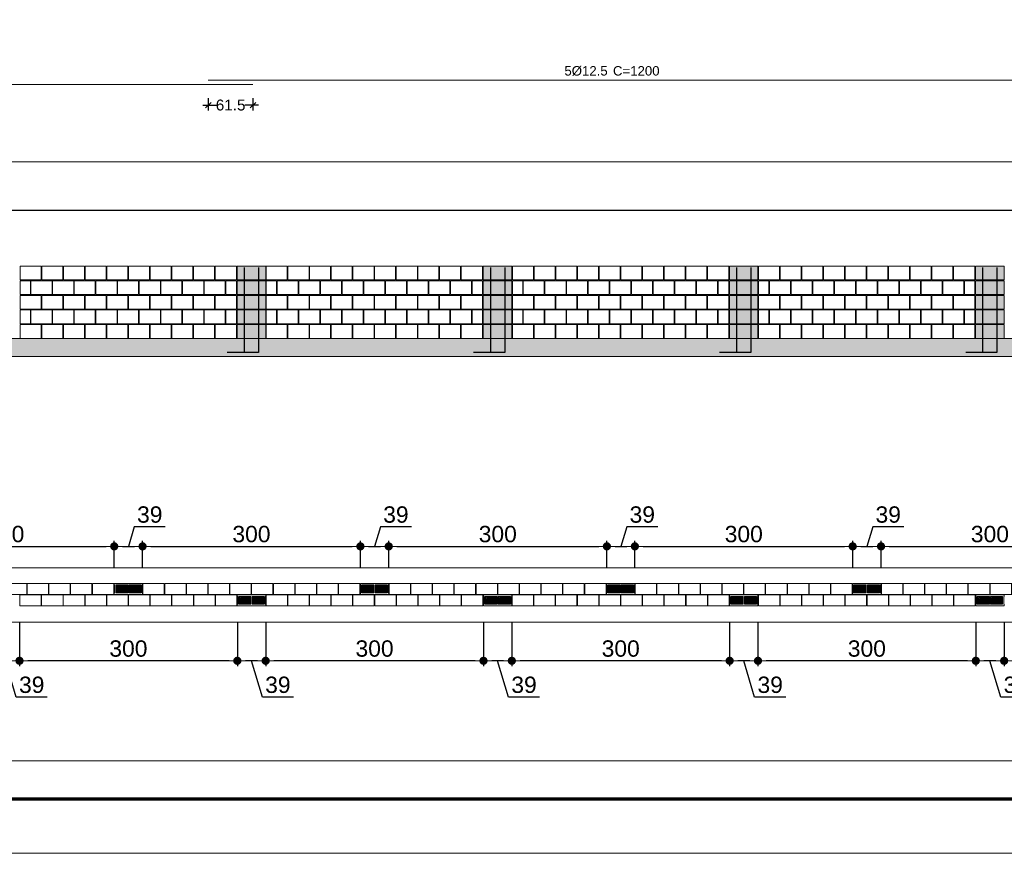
# Model space of a CAD drawing. Header units: millimetres. Extents: x 83 to 471, y -739 to 93.
# Tile 8 of 185: x 155 to 173, y -734 to -718. Entities that reach past the tile are written whole.
import ezdxf
from ezdxf.enums import TextEntityAlignment as Align

# ---------------------------------------------------------------- set-up
doc = ezdxf.new("R2010")
doc.units = ezdxf.units.MM
for name, color, linetype, lineweight in [('.', 7, 'Continuous', 5), ('__MAGNUS.Cota', 30, 'Continuous', 9), ('__MAGNUS.Margem', 7, 'Continuous', 70), ('__MAGNUS.Selo', 7, 'Continuous', 30), ('ALVEOLOS', 7, 'Continuous', 9), ('ARM_LONGITUDINAL_Ø12_5', 7, 'Continuous', 9), ('COTAS', 250, 'Continuous', 5), ('ELE_COT_COT_ARM', 7, 'Continuous', 9), ('ELE_COT_COT_EST', 7, 'Continuous', 9), ('MEIA_PECA', 7, 'Continuous', 0), ('PECA_COMPLETA', 7, 'Continuous', 0), ('PECA_DE_PREENCHIMENTO', 7, 'Continuous', 0), ('POR_ARM_LONG_ARM_TEXTOS', 7, 'Continuous', 9), ('POR_ARM_LONG_TXT_COMP', 7, 'Continuous', 9), ('PREEN_ALVEOLOS', 7, 'Continuous', 9), ('ROTULOS_VERTICAIS', 7, 'Continuous', 9), ('VIG_FACES', 186, 'Continuous', 9)]:
    doc.layers.add(name, color=color, linetype=linetype, lineweight=lineweight)
doc.styles.add('Arial', font='arial.ttf')
doc.styles.add('Arial Narrow', font='ARIALN.TTF')
doc.dimstyles.new('Copy of UM_75.000000', dxfattribs={"dimtxt": 0.3, "dimasz": 0.15, "dimexe": 0.1, "dimexo": 0.3, "dimgap": 0.07, "dimtad": 1, "dimdec": 0, "dimlfac": 75, "dimzin": 0, "dimdsep": 46, "dimtxsty": 'Arial', "dimblk": 'DOT', "dimcen": 0.09, "dimdle": 0.1, "dimclrd": 30, "dimclre": 30, "dimclrt": 7, "dimadec": 1, "dimazin": 2, "dimtfac": 1, "dimtdec": 0, "dimtofl": 0, "dimtmove": 0, "dimatfit": 3, "dimldrblk": 'DOT', "dimfxl": 1, "dimtolj": 1, "dimarcsym": 0})
doc.dimstyles.new('cype_oblique', dxfattribs={"dimtxt": 0.2, "dimasz": 0.1, "dimexe": 0.1, "dimexo": 0.1, "dimgap": 0, "dimtad": 0, "dimdec": 0, "dimlfac": 30, "dimzin": 0, "dimdsep": 46, "dimtxsty": 'Arial', "dimblk1": 'OBLIQUE', "dimblk2": 'OBLIQUE', "dimsah": 1, "dimcen": 0.09, "dimdle": 0.1, "dimadec": 0, "dimazin": 0, "dimtfac": 1, "dimtdec": 0, "dimtofl": 0, "dimtmove": 2, "dimatfit": 3, "dimfxl": 1, "dimtolj": 1, "dimtzin": 0, "dimarcsym": 0})

# ---------------------------------------------------------------- blocks, each defined once
blk = doc.blocks.new('*U1867')
at = {"layer": '__MAGNUS.Margem', "linetype": 'Continuous'}
blk.add_line((-980.92, -2.28), (173.08, -2.28), dxfattribs=at)
at = {"layer": '__MAGNUS.Margem', "lineweight": 9}
blk.add_line((-1005.92, -12.28), (183.08, -12.28), dxfattribs=at)
at = {"layer": '__MAGNUS.Selo', "style": 'Arial Narrow', "width": 1}
for tag, height, p in [('PROPRIETÁRIO', 3.4, (17.21, 48.91)), ('EDIFICAÇÃORESIDENCIAL', 3.4, (17.21, 40.61)), ('ESTRUTURAL', 3.4, (17.8, 20.69)), ('ANTEPROJETO', 2.43, (111.69, 13.5)), ('ARQ01/01', 5.5, (139.44, 9.5)), ('INDICADA', 2.43, (111.53, 8))]:
    blk.add_attdef(tag, text='', height=height, dxfattribs=at).set_placement(p, align=Align.MIDDLE_LEFT)
at = {"layer": '__MAGNUS.Selo', "lineweight": 30, "flags": 104}
for tag, p in [('ENDEREÇODAOBRA', (17.21, 33.54)), ('ENDEREÇODAOBRA', (17.21, 27.87)), ('TÍTULO', (17.21, 10.8))]:
    blk.add_attdef(tag, text='', height=3.4, dxfattribs=at).set_placement(p, align=Align.MIDDLE_LEFT)
blk = doc.blocks.new('blocoss50')
at = {"layer": 'MEIA_PECA'}
for points in [[(-0.467, -0.268), (-0.467, -0.521), (-0.274, -0.521), (-0.274, -0.268), (-0.467, -0.268)], [(-0.467, -0.804), (-0.467, -1.057), (-0.274, -1.057), (-0.274, -0.804), (-0.467, -0.804)]]:
    blk.add_lwpolyline(points, close=True, dxfattribs=at)
at = {"layer": 'PECA_COMPLETA'}
for points in [[(-4.243, 0), (-4.243, -0.253), (-3.857, -0.253), (-3.857, 0), (-4.243, 0)], [(-3.846, 0), (-3.846, -0.253), (-3.459, -0.253), (-3.459, 0), (-3.846, 0)], [(-3.448, 0), (-3.448, -0.253), (-3.062, -0.253), (-3.062, 0), (-3.448, 0)], [(-3.051, 0), (-3.051, -0.253), (-2.664, -0.253), (-2.664, 0), (-3.051, 0)], [(-2.653, 0), (-2.653, -0.253), (-2.266, -0.253), (-2.266, 0), (-2.653, 0)], [(-2.256, 0), (-2.256, -0.253), (-1.869, -0.253), (-1.869, 0), (-2.256, 0)], [(-1.858, 0), (-1.858, -0.253), (-1.471, -0.253), (-1.471, 0), (-1.858, 0)], [(-1.461, 0), (-1.461, -0.253), (-1.074, -0.253), (-1.074, 0), (-1.461, 0)], [(-1.063, 0), (-1.063, -0.253), (-0.676, -0.253), (-0.676, 0), (-1.063, 0)], [(-0.666, 0), (-0.666, -0.253), (-0.274, -0.253), (-0.274, 0), (-0.666, 0)], [(-4.243, -0.268), (-4.243, -0.521), (-4.055, -0.521), (-4.055, -0.268)], [(-4.044, -0.268), (-4.044, -0.521), (-3.658, -0.521), (-3.658, -0.268), (-4.044, -0.268)], [(-3.647, -0.268), (-3.647, -0.521), (-3.26, -0.521), (-3.26, -0.268), (-3.647, -0.268)], [(-3.249, -0.268), (-3.249, -0.521), (-2.863, -0.521), (-2.863, -0.268), (-3.249, -0.268)], [(-2.852, -0.268), (-2.852, -0.521), (-2.465, -0.521), (-2.465, -0.268), (-2.852, -0.268)], [(-2.454, -0.268), (-2.454, -0.521), (-2.068, -0.521), (-2.068, -0.268), (-2.454, -0.268)], [(-2.057, -0.268), (-2.057, -0.521), (-1.67, -0.521), (-1.67, -0.268), (-2.057, -0.268)], [(-1.659, -0.268), (-1.659, -0.521), (-1.273, -0.521), (-1.273, -0.268), (-1.659, -0.268)], [(-1.262, -0.268), (-1.262, -0.521), (-0.875, -0.521), (-0.875, -0.268), (-1.262, -0.268)], [(-0.864, -0.268), (-0.864, -0.521), (-0.478, -0.521), (-0.478, -0.268), (-0.864, -0.268)], [(-4.243, -0.536), (-4.243, -0.789), (-3.857, -0.789), (-3.857, -0.536), (-4.243, -0.536)], [(-3.846, -0.536), (-3.846, -0.789), (-3.459, -0.789), (-3.459, -0.536), (-3.846, -0.536)], [(-3.448, -0.536), (-3.448, -0.789), (-3.062, -0.789), (-3.062, -0.536), (-3.448, -0.536)], [(-3.051, -0.536), (-3.051, -0.789), (-2.664, -0.789), (-2.664, -0.536), (-3.051, -0.536)], [(-2.653, -0.536), (-2.653, -0.789), (-2.266, -0.789), (-2.266, -0.536), (-2.653, -0.536)], [(-2.256, -0.536), (-2.256, -0.789), (-1.869, -0.789), (-1.869, -0.536), (-2.256, -0.536)], [(-1.858, -0.536), (-1.858, -0.789), (-1.471, -0.789), (-1.471, -0.536), (-1.858, -0.536)], [(-1.461, -0.536), (-1.461, -0.789), (-1.074, -0.789), (-1.074, -0.536), (-1.461, -0.536)], [(-1.063, -0.536), (-1.063, -0.789), (-0.676, -0.789), (-0.676, -0.536), (-1.063, -0.536)], [(-0.666, -0.536), (-0.666, -0.789), (-0.274, -0.789), (-0.274, -0.536), (-0.666, -0.536)], [(-4.243, -0.804), (-4.243, -1.057), (-4.055, -1.057), (-4.055, -0.804)], [(-4.044, -0.804), (-4.044, -1.057), (-3.658, -1.057), (-3.658, -0.804), (-4.044, -0.804)], [(-3.647, -0.804), (-3.647, -1.057), (-3.26, -1.057), (-3.26, -0.804), (-3.647, -0.804)], [(-3.249, -0.804), (-3.249, -1.057), (-2.863, -1.057), (-2.863, -0.804), (-3.249, -0.804)], [(-2.852, -0.804), (-2.852, -1.057), (-2.465, -1.057), (-2.465, -0.804), (-2.852, -0.804)], [(-2.454, -0.804), (-2.454, -1.057), (-2.068, -1.057), (-2.068, -0.804), (-2.454, -0.804)], [(-2.057, -0.804), (-2.057, -1.057), (-1.67, -1.057), (-1.67, -0.804), (-2.057, -0.804)], [(-1.659, -0.804), (-1.659, -1.057), (-1.273, -1.057), (-1.273, -0.804), (-1.659, -0.804)], [(-1.262, -0.804), (-1.262, -1.057), (-0.875, -1.057), (-0.875, -0.804), (-1.262, -0.804)], [(-0.864, -0.804), (-0.864, -1.057), (-0.478, -1.057), (-0.478, -0.804), (-0.864, -0.804)], [(-4.243, -1.072), (-4.243, -1.325), (-3.857, -1.325), (-3.857, -1.072), (-4.243, -1.072)], [(-3.846, -1.072), (-3.846, -1.325), (-3.459, -1.325), (-3.459, -1.072), (-3.846, -1.072)], [(-3.448, -1.072), (-3.448, -1.325), (-3.062, -1.325), (-3.062, -1.072), (-3.448, -1.072)], [(-3.051, -1.072), (-3.051, -1.325), (-2.664, -1.325), (-2.664, -1.072), (-3.051, -1.072)], [(-2.653, -1.072), (-2.653, -1.325), (-2.266, -1.325), (-2.266, -1.072), (-2.653, -1.072)], [(-2.256, -1.072), (-2.256, -1.325), (-1.869, -1.325), (-1.869, -1.072), (-2.256, -1.072)], [(-1.858, -1.072), (-1.858, -1.325), (-1.471, -1.325), (-1.471, -1.072), (-1.858, -1.072)], [(-1.461, -1.072), (-1.461, -1.325), (-1.074, -1.325), (-1.074, -1.072), (-1.461, -1.072)], [(-1.063, -1.072), (-1.063, -1.325), (-0.676, -1.325), (-0.676, -1.072), (-1.063, -1.072)], [(-0.666, -1.072), (-0.666, -1.325), (-0.274, -1.325), (-0.274, -1.072), (-0.666, -1.072)]]:
    blk.add_lwpolyline(points, close=True, dxfattribs=at)
blk = doc.blocks.new('prumada')
at = {"layer": '.'}
h = blk.add_hatch(dxfattribs=at)
h.set_pattern_fill('ANSI31', color=256)
h.paths.add_polyline_path([(-0.525, 0.789), (-0.525, 0.536), (0, 0.536), (0, 0.789), (-0.525, 0.789), (-0.525, 0.789)])
h.paths.add_polyline_path([(-0.525, 1.057), (-0.525, 0.804), (0, 0.804), (0, 1.057), (-0.525, 1.057), (-0.525, 1.057)])
h.paths.add_polyline_path([(-0.525, 0.521), (-0.525, 0.268), (0, 0.268), (0, 0.521), (-0.525, 0.521), (-0.525, 0.521)])
h.paths.add_polyline_path([(-0.525, 0.253), (-0.525, 0), (0, 0), (0, 0.253), (-0.525, 0.253), (-0.525, 0.253)])
h.paths.add_polyline_path([(-0.525, 1.325), (-0.525, 1.072), (0, 1.072), (0, 1.325), (-0.525, 1.325), (-0.525, 1.325)])
h = blk.add_hatch(color=254, dxfattribs=at)
h.dxf.hatch_style = 1
h.paths.add_polyline_path([(-0.525, 0.789), (-0.525, 0.536), (0, 0.536), (0, 0.789), (-0.525, 0.789), (-0.525, 0.789)])
h.paths.add_polyline_path([(-0.525, 1.057), (-0.525, 0.804), (0, 0.804), (0, 1.057), (-0.525, 1.057), (-0.525, 1.057)])
h.paths.add_polyline_path([(-0.525, 0.521), (-0.525, 0.268), (0, 0.268), (0, 0.521), (-0.525, 0.521), (-0.525, 0.521)])
h.paths.add_polyline_path([(-0.525, 0.253), (-0.525, 0), (0, 0), (0, 0.253), (-0.525, 0.253), (-0.525, 0.253)])
h.paths.add_polyline_path([(-0.525, 1.325), (-0.525, 1.072), (0, 1.072), (0, 1.325), (-0.525, 1.325), (-0.525, 1.325)])
for points in [[(-0.394, 1.3), (-0.394, -0.26), (-0.705, -0.26)], [(-0.131, 1.3), (-0.131, -0.26), (-0.442, -0.26)]]:
    blk.add_lwpolyline(points)
at = {"layer": 'PECA_COMPLETA'}
for points in [[(-0.525, 1.325), (-0.525, 1.072), (0, 1.072), (0, 1.325), (-0.525, 1.325)], [(-0.525, 1.057), (-0.525, 0.804), (0, 0.804), (0, 1.057), (-0.525, 1.057)], [(-0.525, 0.789), (-0.525, 0.536), (0, 0.536), (0, 0.789), (-0.525, 0.789)], [(-0.525, 0.521), (-0.525, 0.268), (0, 0.268), (0, 0.521), (-0.525, 0.521)], [(-0.525, 0.253), (-0.525, 0), (0, 0), (0, 0.253), (-0.525, 0.253)]]:
    blk.add_lwpolyline(points, close=True, dxfattribs=at)
blk = doc.blocks.new('bloco 8 furos')
at = {"layer": 'PECA_COMPLETA'}
blk.add_lwpolyline([(0, 0.1), (0.392, 0.1), (0.392, -0.1), (0, -0.1)], close=True, dxfattribs=at)
blk = doc.blocks.new('*U4012')
blk.add_blockref('bloco 8 furos', (-0.196, 0))
blk = doc.blocks.new('*U4011')
at = {"color": 0, "linetype": 'ByBlock', "lineweight": -2, "transparency": 16777216}
for p in [(-3.589, 0), (-3.19, 0), (-2.792, 0), (-2.393, 0), (-1.994, 0), (-1.595, 0), (-1.196, 0), (-0.798, 0), (-0.399, 0), (0, 0)]:
    blk.add_blockref('*U4012', p, dxfattribs=at)
blk = doc.blocks.new('ghghghhfghfgh')
at = {"layer": 'ROTULOS_VERTICAIS'}
h = blk.add_hatch(color=256, dxfattribs=at)
edge = h.paths.add_edge_path(flags=0)
edge.add_arc((-0.438, -0.1), 0.0133, 0, 360)
h = blk.add_hatch(color=256, dxfattribs=at)
edge = h.paths.add_edge_path(flags=0)
edge.add_arc((-0.326, -0.1), 0.0133, 0, 360)
h = blk.add_hatch(color=256, dxfattribs=at)
edge = h.paths.add_edge_path(flags=0)
edge.add_arc((-0.194, -0.1), 0.0133, 0, 360)
h = blk.add_hatch(color=256, dxfattribs=at)
edge = h.paths.add_edge_path(flags=0)
edge.add_arc((-0.082, -0.1), 0.0133, 0, 360)
at = {"layer": 'ALVEOLOS'}
for p, q in [((-0.52, 0), (0, 0)), ((0, -0.2), (-0.52, -0.2))]:
    blk.add_line(p, q, dxfattribs=at)
for points in [[(-0.52, 0), (-0.52, -0.027), (-0.513, -0.027), (-0.513, -0.173)], [(0, 0), (0, -0.027), (-0.007, -0.027), (-0.007, -0.173)], [(-0.52, -0.2), (-0.52, -0.173), (-0.513, -0.173)], [(0, -0.2), (0, -0.173), (-0.007, -0.173)]]:
    blk.add_lwpolyline(points, dxfattribs=at)
for points in [[(-0.493, -0.173), (-0.271, -0.173), (-0.271, -0.027), (-0.493, -0.027)], [(-0.249, -0.173), (-0.027, -0.173), (-0.027, -0.027), (-0.249, -0.027)]]:
    blk.add_lwpolyline(points, close=True, dxfattribs=at)
at = {"layer": 'PREEN_ALVEOLOS'}
for p, q in [((-0.493, -0.142), (-0.378, -0.027)), ((-0.493, -0.086), (-0.434, -0.027)), ((-0.493, -0.029), (-0.491, -0.027)), ((-0.493, -0.057), (-0.463, -0.027)), ((-0.493, -0.114), (-0.406, -0.027)), ((-0.493, -0.171), (-0.349, -0.027)), ((-0.468, -0.173), (-0.321, -0.027)), ((-0.44, -0.173), (-0.293, -0.027)), ((-0.411, -0.173), (-0.271, -0.033)), ((-0.383, -0.173), (-0.271, -0.061)), ((-0.355, -0.173), (-0.271, -0.089)), ((-0.326, -0.173), (-0.271, -0.118)), ((-0.298, -0.173), (-0.271, -0.146)), ((-0.249, -0.142), (-0.134, -0.027)), ((-0.249, -0.086), (-0.19, -0.027)), ((-0.249, -0.029), (-0.247, -0.027)), ((-0.249, -0.057), (-0.219, -0.027)), ((-0.249, -0.114), (-0.162, -0.027)), ((-0.249, -0.171), (-0.105, -0.027)), ((-0.224, -0.173), (-0.077, -0.027)), ((-0.196, -0.173), (-0.049, -0.027)), ((-0.167, -0.173), (-0.027, -0.033)), ((-0.139, -0.173), (-0.027, -0.061)), ((-0.111, -0.173), (-0.027, -0.089)), ((-0.082, -0.173), (-0.027, -0.118)), ((-0.054, -0.173), (-0.027, -0.146))]:
    blk.add_line(p, q, dxfattribs=at)
at = {"layer": 'ROTULOS_VERTICAIS'}
for centre in [(-0.438, -0.1), (-0.326, -0.1), (-0.194, -0.1), (-0.082, -0.1)]:
    blk.add_circle(centre, 0.0133, dxfattribs=at)
blk = doc.blocks.new('*U4014')
blk.add_blockref('bloco 8 furos', (-0.196, 0))
blk = doc.blocks.new('*U4013')
at = {"color": 0, "linetype": 'ByBlock', "lineweight": -2, "transparency": 16777216}
for p in [(-3.589, 0), (-3.19, 0), (-2.792, 0), (-2.393, 0), (-1.994, 0), (-1.595, 0), (-1.196, 0), (-0.798, 0), (-0.399, 0), (0, 0)]:
    blk.add_blockref('*U4014', p, dxfattribs=at)
blk = doc.blocks.new('*U4016')
blk.add_blockref('bloco 8 furos', (-0.196, 0))
blk = doc.blocks.new('*U4015')
at = {"color": 0, "linetype": 'ByBlock', "lineweight": -2, "transparency": 16777216}
for p in [(-3.589, 0), (-3.19, 0), (-2.792, 0), (-2.393, 0), (-1.994, 0), (-1.595, 0), (-1.196, 0), (-0.798, 0), (-0.399, 0), (0, 0)]:
    blk.add_blockref('*U4016', p, dxfattribs=at)
blk = doc.blocks.new('*U4018')
blk.add_blockref('bloco 8 furos', (-0.196, 0))
blk = doc.blocks.new('*U4017')
at = {"color": 0, "linetype": 'ByBlock', "lineweight": -2, "transparency": 16777216}
for p in [(-3.589, 0), (-3.19, 0), (-2.792, 0), (-2.393, 0), (-1.994, 0), (-1.595, 0), (-1.196, 0), (-0.798, 0), (-0.399, 0), (0, 0)]:
    blk.add_blockref('*U4018', p, dxfattribs=at)
blk = doc.blocks.new('*U4020')
blk.add_blockref('bloco 8 furos', (-0.196, 0))
blk = doc.blocks.new('*U4019')
at = {"color": 0, "linetype": 'ByBlock', "lineweight": -2, "transparency": 16777216}
for p in [(-3.589, 0), (-3.19, 0), (-2.792, 0), (-2.393, 0), (-1.994, 0), (-1.595, 0), (-1.196, 0), (-0.798, 0), (-0.399, 0), (0, 0)]:
    blk.add_blockref('*U4020', p, dxfattribs=at)
blk = doc.blocks.new('_DOT')
at = {"layer": '__MAGNUS.Cota', "linetype": 'ByBlock'}
blk.add_line((-0.5, 0), (-1, 0), dxfattribs=at)
at = {"layer": '__MAGNUS.Cota', "linetype": 'ByBlock', "const_width": 0.5}
blk.add_lwpolyline([(-0.25, 0, 1), (0.25, 0, 1)], format="xyb", close=True, dxfattribs=at)
blk = doc.blocks.new('*D4041')
at = {"layer": 'COTAS', "color": 30, "lineweight": -2}
for p, q in [((172.874, -729.504), (172.874, -730.314)), ((176.871, -729.504), (176.871, -730.314)), ((176.721, -730.214), (173.024, -730.214))]:
    blk.add_line(p, q, dxfattribs=at)
at = {"layer": 'Defpoints', "color": 0}
for p in [(172.874, -729.204), (176.871, -729.204), (172.874, -730.214)]:
    blk.add_point(p, dxfattribs=at)
at = {"layer": 'COTAS', "color": 30, "linetype": 'ByBlock', "lineweight": -2, "xscale": 0.15, "yscale": 0.15, "zscale": 0.15, "rotation": 180}
blk.add_blockref('_DOT', (172.874, -730.214), dxfattribs=at)
at = {"layer": 'COTAS', "color": 30, "linetype": 'ByBlock', "lineweight": -2, "xscale": 0.15, "yscale": 0.15, "zscale": 0.15}
blk.add_blockref('_DOT', (176.871, -730.214), dxfattribs=at)
at = {"layer": 'COTAS', "color": 7, "insert": (174.872, -729.991), "char_height": 0.3, "attachment_point": 5, "style": 'Arial'}
blk.add_mtext('\\A1;300', dxfattribs=at)
blk = doc.blocks.new('*D4042')
at = {"layer": 'COTAS', "color": 30, "lineweight": -2}
for p, q in [((172.354, -729.504), (172.354, -730.314)), ((172.874, -729.504), (172.874, -730.314)), ((172.724, -730.214), (172.504, -730.214)), ((172.813, -730.879), (172.614, -730.214)), ((173.383, -730.879), (172.813, -730.879))]:
    blk.add_line(p, q, dxfattribs=at)
at = {"layer": 'Defpoints', "color": 0}
for p in [(172.354, -729.204), (172.874, -729.204), (172.354, -730.214)]:
    blk.add_point(p, dxfattribs=at)
at = {"layer": 'COTAS', "color": 30, "linetype": 'ByBlock', "lineweight": -2, "xscale": 0.15, "yscale": 0.15, "zscale": 0.15, "rotation": 180}
blk.add_blockref('_DOT', (172.354, -730.214), dxfattribs=at)
at = {"layer": 'COTAS', "color": 30, "linetype": 'ByBlock', "lineweight": -2, "xscale": 0.15, "yscale": 0.15, "zscale": 0.15}
blk.add_blockref('_DOT', (172.874, -730.214), dxfattribs=at)
at = {"layer": 'COTAS', "color": 7, "insert": (173.098, -730.656), "char_height": 0.3, "attachment_point": 5, "style": 'Arial'}
blk.add_mtext('\\A1;39', dxfattribs=at)
blk = doc.blocks.new('*D4043')
at = {"layer": 'COTAS', "color": 30, "lineweight": -2}
for p, q in [((168.357, -729.504), (168.357, -730.314)), ((172.354, -729.504), (172.354, -730.314)), ((172.204, -730.214), (168.507, -730.214))]:
    blk.add_line(p, q, dxfattribs=at)
at = {"layer": 'Defpoints', "color": 0}
for p in [(168.357, -729.204), (172.354, -729.204), (168.357, -730.214)]:
    blk.add_point(p, dxfattribs=at)
at = {"layer": 'COTAS', "color": 30, "linetype": 'ByBlock', "lineweight": -2, "xscale": 0.15, "yscale": 0.15, "zscale": 0.15, "rotation": 180}
blk.add_blockref('_DOT', (168.357, -730.214), dxfattribs=at)
at = {"layer": 'COTAS', "color": 30, "linetype": 'ByBlock', "lineweight": -2, "xscale": 0.15, "yscale": 0.15, "zscale": 0.15}
blk.add_blockref('_DOT', (172.354, -730.214), dxfattribs=at)
at = {"layer": 'COTAS', "color": 7, "insert": (170.355, -729.991), "char_height": 0.3, "attachment_point": 5, "style": 'Arial'}
blk.add_mtext('\\A1;300', dxfattribs=at)
blk = doc.blocks.new('*D4044')
at = {"layer": 'COTAS', "color": 30, "lineweight": -2}
for p, q in [((167.837, -729.504), (167.837, -730.314)), ((168.357, -729.504), (168.357, -730.314)), ((168.207, -730.214), (167.987, -730.214)), ((168.296, -730.879), (168.097, -730.214)), ((168.866, -730.879), (168.296, -730.879))]:
    blk.add_line(p, q, dxfattribs=at)
at = {"layer": 'Defpoints', "color": 0}
for p in [(167.837, -729.204), (168.357, -729.204), (167.837, -730.214)]:
    blk.add_point(p, dxfattribs=at)
at = {"layer": 'COTAS', "color": 30, "linetype": 'ByBlock', "lineweight": -2, "xscale": 0.15, "yscale": 0.15, "zscale": 0.15, "rotation": 180}
blk.add_blockref('_DOT', (167.837, -730.214), dxfattribs=at)
at = {"layer": 'COTAS', "color": 30, "linetype": 'ByBlock', "lineweight": -2, "xscale": 0.15, "yscale": 0.15, "zscale": 0.15}
blk.add_blockref('_DOT', (168.357, -730.214), dxfattribs=at)
at = {"layer": 'COTAS', "color": 7, "insert": (168.581, -730.656), "char_height": 0.3, "attachment_point": 5, "style": 'Arial'}
blk.add_mtext('\\A1;39', dxfattribs=at)
blk = doc.blocks.new('*D4046')
at = {"layer": 'COTAS', "color": 30, "lineweight": -2}
for p, q in [((163.84, -729.504), (163.84, -730.314)), ((167.837, -729.504), (167.837, -730.314)), ((167.687, -730.214), (163.99, -730.214))]:
    blk.add_line(p, q, dxfattribs=at)
at = {"layer": 'Defpoints', "color": 0}
for p in [(163.84, -729.204), (167.837, -729.204), (163.84, -730.214)]:
    blk.add_point(p, dxfattribs=at)
at = {"layer": 'COTAS', "color": 30, "linetype": 'ByBlock', "lineweight": -2, "xscale": 0.15, "yscale": 0.15, "zscale": 0.15, "rotation": 180}
blk.add_blockref('_DOT', (163.84, -730.214), dxfattribs=at)
at = {"layer": 'COTAS', "color": 30, "linetype": 'ByBlock', "lineweight": -2, "xscale": 0.15, "yscale": 0.15, "zscale": 0.15}
blk.add_blockref('_DOT', (167.837, -730.214), dxfattribs=at)
at = {"layer": 'COTAS', "color": 7, "insert": (165.838, -729.991), "char_height": 0.3, "attachment_point": 5, "style": 'Arial'}
blk.add_mtext('\\A1;300', dxfattribs=at)
blk = doc.blocks.new('*D4047')
at = {"layer": 'COTAS', "color": 30, "lineweight": -2}
for p, q in [((163.32, -729.504), (163.32, -730.314)), ((163.84, -729.504), (163.84, -730.314)), ((163.69, -730.214), (163.47, -730.214)), ((163.779, -730.879), (163.58, -730.214)), ((164.349, -730.879), (163.779, -730.879))]:
    blk.add_line(p, q, dxfattribs=at)
at = {"layer": 'Defpoints', "color": 0}
for p in [(163.32, -729.204), (163.84, -729.204), (163.32, -730.214)]:
    blk.add_point(p, dxfattribs=at)
at = {"layer": 'COTAS', "color": 30, "linetype": 'ByBlock', "lineweight": -2, "xscale": 0.15, "yscale": 0.15, "zscale": 0.15, "rotation": 180}
blk.add_blockref('_DOT', (163.32, -730.214), dxfattribs=at)
at = {"layer": 'COTAS', "color": 30, "linetype": 'ByBlock', "lineweight": -2, "xscale": 0.15, "yscale": 0.15, "zscale": 0.15}
blk.add_blockref('_DOT', (163.84, -730.214), dxfattribs=at)
at = {"layer": 'COTAS', "color": 7, "insert": (164.064, -730.656), "char_height": 0.3, "attachment_point": 5, "style": 'Arial'}
blk.add_mtext('\\A1;39', dxfattribs=at)
blk = doc.blocks.new('*D4048')
at = {"layer": 'COTAS', "color": 30, "lineweight": -2}
for p, q in [((159.323, -729.504), (159.323, -730.314)), ((163.32, -729.504), (163.32, -730.314)), ((163.17, -730.214), (159.473, -730.214))]:
    blk.add_line(p, q, dxfattribs=at)
at = {"layer": 'Defpoints', "color": 0}
for p in [(159.323, -729.204), (163.32, -729.204), (159.323, -730.214)]:
    blk.add_point(p, dxfattribs=at)
at = {"layer": 'COTAS', "color": 30, "linetype": 'ByBlock', "lineweight": -2, "xscale": 0.15, "yscale": 0.15, "zscale": 0.15, "rotation": 180}
blk.add_blockref('_DOT', (159.323, -730.214), dxfattribs=at)
at = {"layer": 'COTAS', "color": 30, "linetype": 'ByBlock', "lineweight": -2, "xscale": 0.15, "yscale": 0.15, "zscale": 0.15}
blk.add_blockref('_DOT', (163.32, -730.214), dxfattribs=at)
at = {"layer": 'COTAS', "color": 7, "insert": (161.321, -729.991), "char_height": 0.3, "attachment_point": 5, "style": 'Arial'}
blk.add_mtext('\\A1;300', dxfattribs=at)
blk = doc.blocks.new('*D4049')
at = {"layer": 'COTAS', "color": 30, "lineweight": -2}
for p, q in [((158.803, -729.504), (158.803, -730.314)), ((159.323, -729.504), (159.323, -730.314)), ((159.173, -730.214), (158.953, -730.214)), ((159.262, -730.879), (159.063, -730.214)), ((159.832, -730.879), (159.262, -730.879))]:
    blk.add_line(p, q, dxfattribs=at)
at = {"layer": 'Defpoints', "color": 0}
for p in [(158.803, -729.204), (159.323, -729.204), (158.803, -730.214)]:
    blk.add_point(p, dxfattribs=at)
at = {"layer": 'COTAS', "color": 30, "linetype": 'ByBlock', "lineweight": -2, "xscale": 0.15, "yscale": 0.15, "zscale": 0.15, "rotation": 180}
blk.add_blockref('_DOT', (158.803, -730.214), dxfattribs=at)
at = {"layer": 'COTAS', "color": 30, "linetype": 'ByBlock', "lineweight": -2, "xscale": 0.15, "yscale": 0.15, "zscale": 0.15}
blk.add_blockref('_DOT', (159.323, -730.214), dxfattribs=at)
at = {"layer": 'COTAS', "color": 7, "insert": (159.547, -730.656), "char_height": 0.3, "attachment_point": 5, "style": 'Arial'}
blk.add_mtext('\\A1;39', dxfattribs=at)
blk = doc.blocks.new('*D4050')
at = {"layer": 'COTAS', "color": 30, "lineweight": -2}
for p, q in [((154.806, -729.504), (154.806, -730.314)), ((158.803, -729.504), (158.803, -730.314)), ((158.653, -730.214), (154.956, -730.214))]:
    blk.add_line(p, q, dxfattribs=at)
at = {"layer": 'Defpoints', "color": 0}
for p in [(154.806, -729.204), (158.803, -729.204), (154.806, -730.214)]:
    blk.add_point(p, dxfattribs=at)
at = {"layer": 'COTAS', "color": 30, "linetype": 'ByBlock', "lineweight": -2, "xscale": 0.15, "yscale": 0.15, "zscale": 0.15, "rotation": 180}
blk.add_blockref('_DOT', (154.806, -730.214), dxfattribs=at)
at = {"layer": 'COTAS', "color": 30, "linetype": 'ByBlock', "lineweight": -2, "xscale": 0.15, "yscale": 0.15, "zscale": 0.15}
blk.add_blockref('_DOT', (158.803, -730.214), dxfattribs=at)
at = {"layer": 'COTAS', "color": 7, "insert": (156.804, -729.991), "char_height": 0.3, "attachment_point": 5, "style": 'Arial'}
blk.add_mtext('\\A1;300', dxfattribs=at)
blk = doc.blocks.new('*D4051')
at = {"layer": 'COTAS', "color": 30, "lineweight": -2}
for p, q in [((154.286, -729.504), (154.286, -730.314)), ((154.806, -729.504), (154.806, -730.314)), ((154.656, -730.214), (154.436, -730.214)), ((154.745, -730.879), (154.546, -730.214)), ((155.315, -730.879), (154.745, -730.879))]:
    blk.add_line(p, q, dxfattribs=at)
at = {"layer": 'Defpoints', "color": 0}
for p in [(154.286, -729.204), (154.806, -729.204), (154.286, -730.214)]:
    blk.add_point(p, dxfattribs=at)
at = {"layer": 'COTAS', "color": 30, "linetype": 'ByBlock', "lineweight": -2, "xscale": 0.15, "yscale": 0.15, "zscale": 0.15, "rotation": 180}
blk.add_blockref('_DOT', (154.286, -730.214), dxfattribs=at)
at = {"layer": 'COTAS', "color": 30, "linetype": 'ByBlock', "lineweight": -2, "xscale": 0.15, "yscale": 0.15, "zscale": 0.15}
blk.add_blockref('_DOT', (154.806, -730.214), dxfattribs=at)
at = {"layer": 'COTAS', "color": 7, "insert": (155.03, -730.656), "char_height": 0.3, "attachment_point": 5, "style": 'Arial'}
blk.add_mtext('\\A1;39', dxfattribs=at)
blk = doc.blocks.new('*D4096')
at = {"layer": 'COTAS', "color": 30, "lineweight": -2}
for p, q in [((152.547, -728.509), (152.547, -728.014)), ((152.697, -728.114), (156.394, -728.114)), ((156.544, -728.509), (156.544, -728.014))]:
    blk.add_line(p, q, dxfattribs=at)
at = {"layer": 'Defpoints', "color": 0}
for p in [(156.544, -728.114), (152.547, -728.809), (156.544, -728.809)]:
    blk.add_point(p, dxfattribs=at)
at = {"layer": 'COTAS', "color": 30, "linetype": 'ByBlock', "lineweight": -2, "xscale": 0.15, "yscale": 0.15, "zscale": 0.15, "rotation": 180}
blk.add_blockref('_DOT', (152.547, -728.114), dxfattribs=at)
at = {"layer": 'COTAS', "color": 30, "linetype": 'ByBlock', "lineweight": -2, "xscale": 0.15, "yscale": 0.15, "zscale": 0.15}
blk.add_blockref('_DOT', (156.544, -728.114), dxfattribs=at)
at = {"layer": 'COTAS', "color": 7, "insert": (154.545, -727.89), "char_height": 0.3, "attachment_point": 5, "style": 'Arial'}
blk.add_mtext('\\A1;300', dxfattribs=at)
blk = doc.blocks.new('*D4097')
at = {"layer": 'COTAS', "color": 30, "lineweight": -2}
for p, q in [((156.911, -727.755), (156.804, -728.114)), ((157.481, -727.755), (156.911, -727.755)), ((156.544, -728.509), (156.544, -728.014)), ((156.694, -728.114), (156.914, -728.114)), ((157.064, -728.509), (157.064, -728.014))]:
    blk.add_line(p, q, dxfattribs=at)
at = {"layer": 'Defpoints', "color": 0}
for p in [(157.064, -728.114), (156.544, -728.809), (157.064, -728.809)]:
    blk.add_point(p, dxfattribs=at)
at = {"layer": 'COTAS', "color": 30, "linetype": 'ByBlock', "lineweight": -2, "xscale": 0.15, "yscale": 0.15, "zscale": 0.15, "rotation": 180}
blk.add_blockref('_DOT', (156.544, -728.114), dxfattribs=at)
at = {"layer": 'COTAS', "color": 30, "linetype": 'ByBlock', "lineweight": -2, "xscale": 0.15, "yscale": 0.15, "zscale": 0.15}
blk.add_blockref('_DOT', (157.064, -728.114), dxfattribs=at)
at = {"layer": 'COTAS', "color": 7, "insert": (157.196, -727.532), "char_height": 0.3, "attachment_point": 5, "style": 'Arial'}
blk.add_mtext('\\A1;39', dxfattribs=at)
blk = doc.blocks.new('*D4098')
at = {"layer": 'COTAS', "color": 30, "lineweight": -2}
for p, q in [((157.064, -728.509), (157.064, -728.014)), ((157.214, -728.114), (160.911, -728.114)), ((161.061, -728.509), (161.061, -728.014))]:
    blk.add_line(p, q, dxfattribs=at)
at = {"layer": 'Defpoints', "color": 0}
for p in [(161.061, -728.114), (157.064, -728.809), (161.061, -728.809)]:
    blk.add_point(p, dxfattribs=at)
at = {"layer": 'COTAS', "color": 30, "linetype": 'ByBlock', "lineweight": -2, "xscale": 0.15, "yscale": 0.15, "zscale": 0.15, "rotation": 180}
blk.add_blockref('_DOT', (157.064, -728.114), dxfattribs=at)
at = {"layer": 'COTAS', "color": 30, "linetype": 'ByBlock', "lineweight": -2, "xscale": 0.15, "yscale": 0.15, "zscale": 0.15}
blk.add_blockref('_DOT', (161.061, -728.114), dxfattribs=at)
at = {"layer": 'COTAS', "color": 7, "insert": (159.062, -727.89), "char_height": 0.3, "attachment_point": 5, "style": 'Arial'}
blk.add_mtext('\\A1;300', dxfattribs=at)
blk = doc.blocks.new('*D4099')
at = {"layer": 'COTAS', "color": 30, "lineweight": -2}
for p, q in [((161.428, -727.755), (161.321, -728.114)), ((161.998, -727.755), (161.428, -727.755)), ((161.061, -728.509), (161.061, -728.014)), ((161.211, -728.114), (161.431, -728.114)), ((161.581, -728.509), (161.581, -728.014))]:
    blk.add_line(p, q, dxfattribs=at)
at = {"layer": 'Defpoints', "color": 0}
for p in [(161.581, -728.114), (161.061, -728.809), (161.581, -728.809)]:
    blk.add_point(p, dxfattribs=at)
at = {"layer": 'COTAS', "color": 30, "linetype": 'ByBlock', "lineweight": -2, "xscale": 0.15, "yscale": 0.15, "zscale": 0.15, "rotation": 180}
blk.add_blockref('_DOT', (161.061, -728.114), dxfattribs=at)
at = {"layer": 'COTAS', "color": 30, "linetype": 'ByBlock', "lineweight": -2, "xscale": 0.15, "yscale": 0.15, "zscale": 0.15}
blk.add_blockref('_DOT', (161.581, -728.114), dxfattribs=at)
at = {"layer": 'COTAS', "color": 7, "insert": (161.713, -727.532), "char_height": 0.3, "attachment_point": 5, "style": 'Arial'}
blk.add_mtext('\\A1;39', dxfattribs=at)
blk = doc.blocks.new('*D4100')
at = {"layer": 'COTAS', "color": 30, "lineweight": -2}
for p, q in [((161.581, -728.509), (161.581, -728.014)), ((161.731, -728.114), (165.434, -728.114)), ((165.584, -728.509), (165.584, -728.014))]:
    blk.add_line(p, q, dxfattribs=at)
at = {"layer": 'Defpoints', "color": 0}
for p in [(165.584, -728.114), (161.581, -728.809), (165.584, -728.809)]:
    blk.add_point(p, dxfattribs=at)
at = {"layer": 'COTAS', "color": 30, "linetype": 'ByBlock', "lineweight": -2, "xscale": 0.15, "yscale": 0.15, "zscale": 0.15, "rotation": 180}
blk.add_blockref('_DOT', (161.581, -728.114), dxfattribs=at)
at = {"layer": 'COTAS', "color": 30, "linetype": 'ByBlock', "lineweight": -2, "xscale": 0.15, "yscale": 0.15, "zscale": 0.15}
blk.add_blockref('_DOT', (165.584, -728.114), dxfattribs=at)
at = {"layer": 'COTAS', "color": 7, "insert": (163.582, -727.89), "char_height": 0.3, "attachment_point": 5, "style": 'Arial'}
blk.add_mtext('\\A1;300', dxfattribs=at)
blk = doc.blocks.new('*D4101')
at = {"layer": 'COTAS', "color": 30, "lineweight": -2}
for p, q in [((165.948, -727.755), (165.841, -728.114)), ((166.519, -727.755), (165.948, -727.755)), ((165.584, -728.509), (165.584, -728.014)), ((165.734, -728.114), (165.948, -728.114)), ((166.098, -728.509), (166.098, -728.014))]:
    blk.add_line(p, q, dxfattribs=at)
at = {"layer": 'Defpoints', "color": 0}
for p in [(166.098, -728.114), (165.584, -728.809), (166.098, -728.809)]:
    blk.add_point(p, dxfattribs=at)
at = {"layer": 'COTAS', "color": 30, "linetype": 'ByBlock', "lineweight": -2, "xscale": 0.15, "yscale": 0.15, "zscale": 0.15, "rotation": 180}
blk.add_blockref('_DOT', (165.584, -728.114), dxfattribs=at)
at = {"layer": 'COTAS', "color": 30, "linetype": 'ByBlock', "lineweight": -2, "xscale": 0.15, "yscale": 0.15, "zscale": 0.15}
blk.add_blockref('_DOT', (166.098, -728.114), dxfattribs=at)
at = {"layer": 'COTAS', "color": 7, "insert": (166.234, -727.532), "char_height": 0.3, "attachment_point": 5, "style": 'Arial'}
blk.add_mtext('\\A1;39', dxfattribs=at)
blk = doc.blocks.new('*D4102')
at = {"layer": 'COTAS', "color": 30, "lineweight": -2}
for p, q in [((166.098, -728.509), (166.098, -728.014)), ((166.248, -728.114), (169.945, -728.114)), ((170.095, -728.509), (170.095, -728.014))]:
    blk.add_line(p, q, dxfattribs=at)
at = {"layer": 'Defpoints', "color": 0}
for p in [(170.095, -728.114), (166.098, -728.809), (170.095, -728.809)]:
    blk.add_point(p, dxfattribs=at)
at = {"layer": 'COTAS', "color": 30, "linetype": 'ByBlock', "lineweight": -2, "xscale": 0.15, "yscale": 0.15, "zscale": 0.15, "rotation": 180}
blk.add_blockref('_DOT', (166.098, -728.114), dxfattribs=at)
at = {"layer": 'COTAS', "color": 30, "linetype": 'ByBlock', "lineweight": -2, "xscale": 0.15, "yscale": 0.15, "zscale": 0.15}
blk.add_blockref('_DOT', (170.095, -728.114), dxfattribs=at)
at = {"layer": 'COTAS', "color": 7, "insert": (168.096, -727.89), "char_height": 0.3, "attachment_point": 5, "style": 'Arial'}
blk.add_mtext('\\A1;300', dxfattribs=at)
blk = doc.blocks.new('*D4103')
at = {"layer": 'COTAS', "color": 30, "lineweight": -2}
for p, q in [((170.462, -727.755), (170.355, -728.114)), ((171.032, -727.755), (170.462, -727.755)), ((170.095, -728.509), (170.095, -728.014)), ((170.245, -728.114), (170.465, -728.114)), ((170.615, -728.509), (170.615, -728.014))]:
    blk.add_line(p, q, dxfattribs=at)
at = {"layer": 'Defpoints', "color": 0}
for p in [(170.615, -728.114), (170.095, -728.809), (170.615, -728.809)]:
    blk.add_point(p, dxfattribs=at)
at = {"layer": 'COTAS', "color": 30, "linetype": 'ByBlock', "lineweight": -2, "xscale": 0.15, "yscale": 0.15, "zscale": 0.15, "rotation": 180}
blk.add_blockref('_DOT', (170.095, -728.114), dxfattribs=at)
at = {"layer": 'COTAS', "color": 30, "linetype": 'ByBlock', "lineweight": -2, "xscale": 0.15, "yscale": 0.15, "zscale": 0.15}
blk.add_blockref('_DOT', (170.615, -728.114), dxfattribs=at)
at = {"layer": 'COTAS', "color": 7, "insert": (170.747, -727.532), "char_height": 0.3, "attachment_point": 5, "style": 'Arial'}
blk.add_mtext('\\A1;39', dxfattribs=at)
blk = doc.blocks.new('*D4104')
at = {"layer": 'COTAS', "color": 30, "lineweight": -2}
for p, q in [((170.615, -728.509), (170.615, -728.014)), ((170.765, -728.114), (174.462, -728.114)), ((174.612, -728.509), (174.612, -728.014))]:
    blk.add_line(p, q, dxfattribs=at)
at = {"layer": 'Defpoints', "color": 0}
for p in [(174.612, -728.114), (170.615, -728.809), (174.612, -728.809)]:
    blk.add_point(p, dxfattribs=at)
at = {"layer": 'COTAS', "color": 30, "linetype": 'ByBlock', "lineweight": -2, "xscale": 0.15, "yscale": 0.15, "zscale": 0.15, "rotation": 180}
blk.add_blockref('_DOT', (170.615, -728.114), dxfattribs=at)
at = {"layer": 'COTAS', "color": 30, "linetype": 'ByBlock', "lineweight": -2, "xscale": 0.15, "yscale": 0.15, "zscale": 0.15}
blk.add_blockref('_DOT', (174.612, -728.114), dxfattribs=at)
at = {"layer": 'COTAS', "color": 7, "insert": (172.613, -727.89), "char_height": 0.3, "attachment_point": 5, "style": 'Arial'}
blk.add_mtext('\\A1;300', dxfattribs=at)
blk = doc.blocks.new('*U4116')
blk.add_blockref('bloco 8 furos', (-0.196, 0))
blk = doc.blocks.new('*U4115')
at = {"color": 0, "linetype": 'ByBlock', "lineweight": -2, "transparency": 16777216}
for p in [(-3.589, 0), (-3.19, 0), (-2.792, 0), (-2.393, 0), (-1.994, 0), (-1.595, 0), (-1.196, 0), (-0.798, 0), (-0.399, 0), (0, 0)]:
    blk.add_blockref('*U4116', p, dxfattribs=at)
blk = doc.blocks.new('*U4118')
blk.add_blockref('bloco 8 furos', (-0.196, 0))
blk = doc.blocks.new('*U4117')
at = {"color": 0, "linetype": 'ByBlock', "lineweight": -2, "transparency": 16777216}
for p in [(-3.589, 0), (-3.19, 0), (-2.792, 0), (-2.393, 0), (-1.994, 0), (-1.595, 0), (-1.196, 0), (-0.798, 0), (-0.399, 0), (0, 0)]:
    blk.add_blockref('*U4118', p, dxfattribs=at)
blk = doc.blocks.new('*U4120')
blk.add_blockref('bloco 8 furos', (-0.196, 0))
blk = doc.blocks.new('*U4119')
at = {"color": 0, "linetype": 'ByBlock', "lineweight": -2, "transparency": 16777216}
for p in [(-3.589, 0), (-3.19, 0), (-2.792, 0), (-2.393, 0), (-1.994, 0), (-1.595, 0), (-1.196, 0), (-0.798, 0), (-0.399, 0), (0, 0)]:
    blk.add_blockref('*U4120', p, dxfattribs=at)
blk = doc.blocks.new('*U4122')
blk.add_blockref('bloco 8 furos', (-0.196, 0))
blk = doc.blocks.new('*U4121')
at = {"color": 0, "linetype": 'ByBlock', "lineweight": -2, "transparency": 16777216}
for p in [(-3.589, 0), (-3.19, 0), (-2.792, 0), (-2.393, 0), (-1.994, 0), (-1.595, 0), (-1.196, 0), (-0.798, 0), (-0.399, 0), (0, 0)]:
    blk.add_blockref('*U4122', p, dxfattribs=at)
blk = doc.blocks.new('_OBLIQUE')
at = {"color": 0, "linetype": 'ByBlock', "lineweight": -2}
blk.add_line((-0.5, -0.5), (0.5, 0.5), dxfattribs=at)
blk = doc.blocks.new('*D5243')
at = {"layer": 'Defpoints', "color": 0}
for p in [(45.13, -2.132), (45.95, -2.132), (45.95, -2.358)]:
    blk.add_point(p, dxfattribs=at)
at = {"layer": 'ELE_COT_COT_ARM', "color": 0, "lineweight": -2}
for p, q in [((45.13, -2.232), (45.13, -2.458)), ((45.95, -2.232), (45.95, -2.458)), ((45.03, -2.358), (45.279, -2.358)), ((46.05, -2.358), (45.801, -2.358))]:
    blk.add_line(p, q, dxfattribs=at)
at = {"layer": 'ELE_COT_COT_ARM', "color": 0, "linetype": 'ByBlock', "lineweight": -2, "xscale": 0.1, "yscale": 0.1, "zscale": 0.1, "rotation": 180}
blk.add_blockref('_OBLIQUE', (45.13, -2.358), dxfattribs=at)
at = {"layer": 'ELE_COT_COT_ARM', "color": 0, "linetype": 'ByBlock', "lineweight": -2, "xscale": 0.1, "yscale": 0.1, "zscale": 0.1}
blk.add_blockref('_OBLIQUE', (45.95, -2.358), dxfattribs=at)
at = {"layer": 'ELE_COT_COT_ARM', "color": 0, "insert": (45.54, -2.358), "char_height": 0.2, "attachment_point": 5, "style": 'Arial'}
blk.add_mtext('\\A1;61.5', dxfattribs=at)
blk = doc.blocks.new('G$C3916BA53')
at = {"layer": 'ARM_LONGITUDINAL_Ø12_5'}
for points in [[(29.95, -1.979), (45.95, -1.979)], [(45.13, -1.902), (61.13, -1.902)]]:
    blk.add_lwpolyline(points, dxfattribs=at)
at = {"layer": 'ELE_COT_COT_EST'}
blk.add_lwpolyline([(0, -3.399), (68.768, -3.399), (68.768, -3.271)], dxfattribs=at)
at = {"layer": 'POR_ARM_LONG_ARM_TEXTOS', "style": 'Arial'}
blk.add_text('5%%c12.5', height=0.1733, dxfattribs=at).set_placement((51.665, -1.816))
at = {"layer": 'POR_ARM_LONG_TXT_COMP', "style": 'Arial'}
blk.add_text(' C=1200', height=0.1733, dxfattribs=at).set_placement((52.489, -1.816))
at = {"layer": 'ELE_COT_COT_ARM'}
dim = blk.add_aligned_dim(p1=(45.13, -2.132), p2=(45.95, -2.132), distance=-0.226, text='61.5', dimstyle='cype_oblique', dxfattribs=at)
dim.commit()
dim.dimension.update_dxf_attribs({"geometry": '*D5243', "text_midpoint": (45.54, -2.358)})

msp = doc.modelspace()

# ---------------------------------------------------------------- hatches: boundary and pattern name
at = {"layer": '.', "lineweight": 0}
h = msp.add_hatch(dxfattribs=at)
h.set_pattern_fill('AR-CONC', color=256, scale=0.0015)
h.set_pattern_definition([(50, (20.82325, -467.68054), (0.273277, -0.02390863), [0.028575, -0.314325]), (355, (20.82325, -467.68054), (-0.05286513, 0.28658527), [0.02286, -0.25146088]), (100.45144, (20.84602, -467.68254), (0.22041187, 0.26267663), [0.02428501, -0.26713537]), (46.1842, (20.82325, -467.60434), (0.40661856, -0.0630635), [0.0428625, -0.4714875]), (96.63556, (20.85713, -467.6096), (0.3561062, 0.3711392), [0.03642753, -0.4007034]), (351.18415, (20.82325, -467.60434), (0.3561062, 0.3711392), [0.03428995, -0.3771896]), (21, (20.86135, -467.6234), (0.22742159, -0.1533978), [0.028575, -0.314325]), (326, (20.86135, -467.6234), (0.09270304, 0.27628195), [0.02286, -0.25146]), (71.451445, (20.8803, -467.63618), (0.32012463, 0.12288415), [0.02428501, -0.2671349]), (37.5, (20.82325, -467.68054), (0.004632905, 0.126832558), [0, -0.248412, 0, -0.25527, 0, -0.2524125]), (7.5, (20.82325, -467.68054), (0.100229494, 0.15027086), [0, -0.145542, 0, -0.242697, 0, -0.0962025]), (327.5, (20.73828, -467.68054), (0.203385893, -0.008593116), [0, -0.09525, 0, -0.29718, 0, -0.394335]), (317.5, (20.70018, -467.68054), (0.22219377, 0.03813974), [0, -0.123825, 0, -0.197358, 0, -0.280035])])
h.paths.add_polyline_path([(113.13983, -724.29724), (181.90783, -724.29724), (181.90783, -724.62724), (113.13983, -724.62724), (113.13983, -724.29724)])

# ---------------------------------------------------------------- linework, layer by layer
msp.add_line((194.51797, -721.95334), (96.62457, -721.95334))
at = {"layer": 'PECA_COMPLETA'}
msp.add_lwpolyline([(194.51797, -732.05172), (96.62457, -732.05172), (96.62457, -650.71154), (194.51797, -650.71154)], close=True, dxfattribs=at)
at = {"layer": 'PECA_DE_PREENCHIMENTO'}
msp.add_lwpolyline([(113.13983, -724.29724), (181.90783, -724.29724), (181.90783, -724.62724), (113.13983, -724.62724)], close=True, dxfattribs=at)
at = {"layer": 'VIG_FACES'}
for p, q in [((113.13983, -728.50596), (181.90783, -728.50596)), ((113.13983, -729.50263), (181.90783, -729.50263))]:
    msp.add_line(p, q, dxfattribs=at)

# ---------------------------------------------------------------- block references
for name, p in [('G$C3916BA53', (113.13983, -717.65897)), ('blocoss50', (159.0601, -722.9719)), ('prumada', (159.32283, -724.29724)), ('blocoss50', (163.5771, -722.9719)), ('prumada', (163.83983, -724.29724)), ('blocoss50', (168.0941, -722.9719)), ('prumada', (168.35683, -724.29724)), ('blocoss50', (172.6111, -722.9719)), ('prumada', (172.87383, -724.29724)), ('*U4019', (156.33868, -728.89599)), ('ghghghhfghfgh', (157.06366, -728.79599)), ('*U4017', (160.85568, -728.89599)), ('ghghghhfghfgh', (161.58066, -728.79599)), ('*U4015', (165.37268, -728.89599)), ('ghghghhfghfgh', (166.09766, -728.79599)), ('*U4013', (169.88968, -728.89599)), ('ghghghhfghfgh', (170.61466, -728.79599)), ('*U4011', (174.40668, -728.89599)), ('*U4121', (158.59786, -729.10429)), ('ghghghhfghfgh', (159.32283, -729.00429)), ('*U4119', (163.11486, -729.10429)), ('ghghghhfghfgh', (163.83983, -729.00429)), ('*U4117', (167.63186, -729.10429)), ('ghghghhfghfgh', (168.35683, -729.00429)), ('*U4115', (172.14886, -729.10429)), ('ghghghhfghfgh', (172.87383, -729.00429))]:
    msp.add_blockref(name, p)
at = {"layer": '__MAGNUS.Selo', "color": 7, "true_color": 0xffffff, "xscale": 0.0999999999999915, "yscale": 0.0999999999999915, "zscale": 0.0999999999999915}
msp.add_blockref('*U1867', (194.62889, -732.51854), dxfattribs=at)

# ---------------------------------------------------------------- dimensions: what is measured, and where the dimension line sits
at = {"layer": 'COTAS'}
for base, p1, p2, picture, middle in [((157.06366, -728.11363), (156.54366, -728.80932), (157.06366, -728.80932), '*D4097', (156.98114, -727.53208)), ((161.58066, -728.11363), (161.06066, -728.80932), (161.58066, -728.80932), '*D4099', (161.49814, -727.53208)), ((166.09766, -728.11363), (165.58432, -728.80932), (166.09766, -728.80932), '*D4101', (166.01847, -727.53208)), ((170.61466, -728.11363), (170.09466, -728.80932), (170.61466, -728.80932), '*D4103', (170.53214, -727.53208)), ((156.54366, -728.11363), (152.54666, -728.80932), (156.54366, -728.80932), '*D4096', (154.54516, -727.89036)), ((161.06066, -728.11363), (157.06366, -728.80932), (161.06066, -728.80932), '*D4098', (159.06216, -727.89036)), ((165.58432, -728.11363), (161.58066, -728.80932), (165.58432, -728.80932), '*D4100', (163.58249, -727.89036)), ((170.09466, -728.11363), (166.09766, -728.80932), (170.09466, -728.80932), '*D4102', (168.09616, -727.89036)), ((174.61166, -728.11363), (170.61466, -728.80932), (174.61166, -728.80932), '*D4104', (172.61316, -727.89036)), ((154.28583, -730.21437), (154.80583, -729.20429), (154.28583, -729.20429), '*D4051', (154.81528, -730.65592)), ((154.80583, -730.21437), (158.80283, -729.20429), (154.80583, -729.20429), '*D4050', (156.80433, -729.9911)), ((158.80283, -730.21437), (159.32283, -729.20429), (158.80283, -729.20429), '*D4049', (159.33228, -730.65592)), ((159.32283, -730.21437), (163.31983, -729.20429), (159.32283, -729.20429), '*D4048', (161.32133, -729.9911)), ((163.31983, -730.21437), (163.83983, -729.20429), (163.31983, -729.20429), '*D4047', (163.84928, -730.65592)), ((163.83983, -730.21437), (167.83683, -729.20429), (163.83983, -729.20429), '*D4046', (165.83833, -729.9911)), ((167.83683, -730.21437), (168.35683, -729.20429), (167.83683, -729.20429), '*D4044', (168.36628, -730.65592)), ((168.35683, -730.21437), (172.35383, -729.20429), (168.35683, -729.20429), '*D4043', (170.35533, -729.9911)), ((172.35383, -730.21437), (172.87383, -729.20429), (172.35383, -729.20429), '*D4042', (172.88328, -730.65592)), ((172.87383, -730.21437), (176.87083, -729.20429), (172.87383, -729.20429), '*D4041', (174.87233, -729.9911))]:
    dim = msp.add_linear_dim(base=base, p1=p1, p2=p2, dimstyle='Copy of UM_75.000000', override={"dimtmove": 1}, dxfattribs=at)
    dim.commit()
    dim.dimension.update_dxf_attribs({"geometry": picture, "text_midpoint": middle})

doc.saveas('drawing.dxf')
